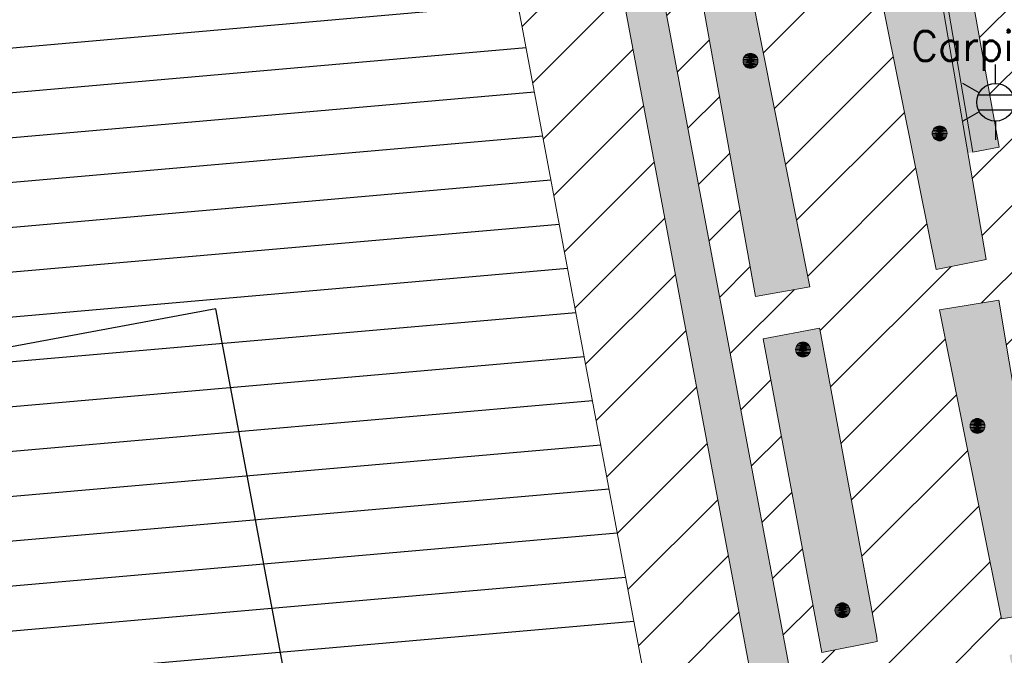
# Model space of a CAD drawing. Header units: metres. Extents: x 102852 to 106916, y 385458 to 392749.
# Tile 35 of 68: x 104610 to 104643, y 386196 to 386217. Entities that reach past the tile are written whole.
import ezdxf
from ezdxf.enums import TextEntityAlignment as Align

# ---------------------------------------------------------------- set-up
doc = ezdxf.new("R2010")
doc.units = ezdxf.units.M
for name, color, linetype, lineweight in [('0-GRAS OM SPORTVELDEN', 2, 'Continuous', 30), ('0-GRAS SPORTVELDEN', 3, 'Continuous', 30), ('0-HAAG', 82, 'Continuous', 30), ('0-VERHARDING', 5, 'Continuous', 30), ('B-WE-GR-STRUIK-G', 90, 'Continuous', 13), ('B-WE-IE-OV-LICHTMAST-S', 40, 'Continuous', 30), ('B-WE-VH-KANTVERHARDING-G', 60, 'Continuous', 13), ('B-WE-VW-MARKERING_LANGS_STREEP_DOORGETROKKEN-G', 7, 'Continuous', 13), ('Bomen', 84, 'Continuous', 0), ('Boomsoort', 10, 'Continuous', 0)]:
    doc.layers.add(name, color=color, linetype=linetype, lineweight=lineweight)
doc.styles.add('NLCS-ISO', font='NLCS-ISO.ttf')
doc.styles.add('Style-txt', font='txt.shx')

# ---------------------------------------------------------------- blocks, each defined once
blk = doc.blocks.new('B-SIE-WEG_LICHTMAST-SO_2')
at = {"ltscale": 0.1}
for p, q in [((0, 1.266), (0, 2.531)), ((-1.096, 0.633), (-2.192, 1.266)), ((1.096, 0.633), (2.192, 1.266)), ((-1.096, -0.633), (-2.192, -1.266)), ((1.096, -0.633), (2.192, -1.266)), ((0, -1.266), (0, -2.531))]:
    blk.add_line(p, q, dxfattribs=at)
at = {"flags": 128}
for points in [[(-1.163, 0.5), (1.163, 0.5)], [(-1.163, -0.5), (1.163, -0.5)]]:
    blk.add_lwpolyline(points, dxfattribs=at)
at = {"ltscale": 0.1}
blk.add_circle((0, 0), 1.266, dxfattribs=at)
at = {"style": 'NLCS-ISO'}
blk.add_attdef('TYPE', text='', height=1.8, dxfattribs=at).set_placement((0, 2.531), align=Align.BOTTOM_CENTER)
blk = doc.blocks.new('MPOLYGON_531')
at = {"layer": 'Bomen', "flags": 128}
for points in [[(104641.097, 386213.25), (104641.059, 386213.219), (104641.413, 386213.219)], [(104641.14, 386213.273), (104641.097, 386213.25), (104641.375, 386213.25)], [(104641.097, 386213.25), (104641.375, 386213.25), (104641.413, 386213.219)], [(104641.187, 386213.287), (104641.14, 386213.273), (104641.332, 386213.273)], [(104641.14, 386213.273), (104641.332, 386213.273), (104641.375, 386213.25)], [(104641.236, 386213.292), (104641.187, 386213.287), (104641.285, 386213.287)], [(104641.187, 386213.287), (104641.285, 386213.287), (104641.332, 386213.273)], [(104640.991, 386213.091), (104640.986, 386213.042), (104641.486, 386213.042)], [(104640.986, 386213.042), (104640.991, 386212.993), (104641.481, 386212.993)], [(104640.986, 386213.042), (104641.486, 386213.042), (104641.481, 386212.993)], [(104641.005, 386213.137), (104640.991, 386213.091), (104641.481, 386213.091)], [(104640.991, 386213.091), (104641.481, 386213.091), (104641.486, 386213.042)], [(104640.991, 386212.993), (104641.005, 386212.946), (104641.467, 386212.946)], [(104640.991, 386212.993), (104641.481, 386212.993), (104641.467, 386212.946)], [(104641.028, 386213.181), (104641.005, 386213.137), (104641.467, 386213.137)], [(104641.005, 386213.137), (104641.467, 386213.137), (104641.481, 386213.091)], [(104641.005, 386212.946), (104641.028, 386212.903), (104641.444, 386212.903)], [(104641.005, 386212.946), (104641.467, 386212.946), (104641.444, 386212.903)], [(104641.059, 386213.219), (104641.028, 386213.181), (104641.444, 386213.181)], [(104641.028, 386213.181), (104641.444, 386213.181), (104641.467, 386213.137)], [(104641.059, 386213.219), (104641.413, 386213.219), (104641.444, 386213.181)], [(104641.028, 386212.903), (104641.059, 386212.865), (104641.413, 386212.865)], [(104641.028, 386212.903), (104641.444, 386212.903), (104641.413, 386212.865)], [(104641.059, 386212.865), (104641.097, 386212.834), (104641.375, 386212.834)], [(104641.059, 386212.865), (104641.413, 386212.865), (104641.375, 386212.834)], [(104641.097, 386212.834), (104641.14, 386212.811), (104641.332, 386212.811)], [(104641.097, 386212.834), (104641.375, 386212.834), (104641.332, 386212.811)], [(104641.14, 386212.811), (104641.187, 386212.797), (104641.285, 386212.797)], [(104641.14, 386212.811), (104641.332, 386212.811), (104641.285, 386212.797)], [(104641.187, 386212.797), (104641.285, 386212.797), (104641.236, 386212.792)]]:
    blk.add_lwpolyline(points, close=True, dxfattribs=at)
at = {"layer": 'Bomen', "color": 74, "true_color": 0x55aa00, "flags": 128}
for points in [[(104641.059, 386213.219), (104641.097, 386213.25)], [(104641.097, 386213.25), (104641.14, 386213.273)], [(104641.14, 386213.273), (104641.187, 386213.287)], [(104641.187, 386213.287), (104641.236, 386213.292)], [(104641.236, 386213.292), (104641.285, 386213.287)], [(104641.285, 386213.287), (104641.332, 386213.273)], [(104641.332, 386213.273), (104641.375, 386213.25)], [(104641.375, 386213.25), (104641.413, 386213.219)], [(104640.986, 386213.042), (104640.991, 386213.091)], [(104640.991, 386212.993), (104640.986, 386213.042)], [(104640.991, 386213.091), (104641.005, 386213.137)], [(104641.005, 386212.946), (104640.991, 386212.993)], [(104641.005, 386213.137), (104641.028, 386213.181)], [(104641.028, 386212.903), (104641.005, 386212.946)], [(104641.028, 386213.181), (104641.059, 386213.219)], [(104641.413, 386213.219), (104641.444, 386213.181)], [(104641.444, 386213.181), (104641.467, 386213.137)], [(104641.467, 386212.946), (104641.444, 386212.903)], [(104641.467, 386213.137), (104641.481, 386213.091)], [(104641.481, 386212.993), (104641.467, 386212.946)], [(104641.481, 386213.091), (104641.486, 386213.042)], [(104641.486, 386213.042), (104641.481, 386212.993)], [(104641.059, 386212.865), (104641.028, 386212.903)], [(104641.097, 386212.834), (104641.059, 386212.865)], [(104641.14, 386212.811), (104641.097, 386212.834)], [(104641.187, 386212.797), (104641.14, 386212.811)], [(104641.236, 386212.792), (104641.187, 386212.797)], [(104641.285, 386212.797), (104641.236, 386212.792)], [(104641.332, 386212.811), (104641.285, 386212.797)], [(104641.375, 386212.834), (104641.332, 386212.811)], [(104641.413, 386212.865), (104641.375, 386212.834)], [(104641.444, 386212.903), (104641.413, 386212.865)]]:
    blk.add_lwpolyline(points, dxfattribs=at)
at = {"layer": 'Bomen'}
for points in [[(104641.097, 386213.25), (104641.059, 386213.219), (104641.413, 386213.219)], [(104641.14, 386213.273), (104641.097, 386213.25), (104641.375, 386213.25)], [(104641.097, 386213.25), (104641.375, 386213.25), (104641.413, 386213.219)], [(104641.187, 386213.287), (104641.14, 386213.273), (104641.332, 386213.273)], [(104641.14, 386213.273), (104641.332, 386213.273), (104641.375, 386213.25)], [(104641.236, 386213.292), (104641.187, 386213.287), (104641.285, 386213.287)], [(104641.187, 386213.287), (104641.285, 386213.287), (104641.332, 386213.273)], [(104640.991, 386213.091), (104640.986, 386213.042), (104641.486, 386213.042)], [(104641.005, 386213.137), (104640.991, 386213.091), (104641.481, 386213.091)], [(104640.991, 386213.091), (104641.481, 386213.091), (104641.486, 386213.042)], [(104641.028, 386213.181), (104641.005, 386213.137), (104641.467, 386213.137)], [(104641.005, 386213.137), (104641.467, 386213.137), (104641.481, 386213.091)], [(104641.059, 386213.219), (104641.028, 386213.181), (104641.444, 386213.181)], [(104641.028, 386213.181), (104641.444, 386213.181), (104641.467, 386213.137)], [(104641.059, 386213.219), (104641.413, 386213.219), (104641.444, 386213.181)]]:
    blk.add_solid(points, dxfattribs=at)
at = {"layer": 'Bomen', "extrusion": (0, 0, -1)}
for points in [[(-104640.986, 386213.042), (-104640.991, 386212.993), (-104641.481, 386212.993)], [(-104640.986, 386213.042), (-104641.486, 386213.042), (-104641.481, 386212.993)], [(-104640.991, 386212.993), (-104641.005, 386212.946), (-104641.467, 386212.946)], [(-104640.991, 386212.993), (-104641.481, 386212.993), (-104641.467, 386212.946)], [(-104641.005, 386212.946), (-104641.028, 386212.903), (-104641.444, 386212.903)], [(-104641.005, 386212.946), (-104641.467, 386212.946), (-104641.444, 386212.903)], [(-104641.028, 386212.903), (-104641.059, 386212.865), (-104641.413, 386212.865)], [(-104641.028, 386212.903), (-104641.444, 386212.903), (-104641.413, 386212.865)], [(-104641.059, 386212.865), (-104641.097, 386212.834), (-104641.375, 386212.834)], [(-104641.059, 386212.865), (-104641.413, 386212.865), (-104641.375, 386212.834)], [(-104641.097, 386212.834), (-104641.14, 386212.811), (-104641.332, 386212.811)], [(-104641.097, 386212.834), (-104641.375, 386212.834), (-104641.332, 386212.811)], [(-104641.14, 386212.811), (-104641.187, 386212.797), (-104641.285, 386212.797)], [(-104641.14, 386212.811), (-104641.332, 386212.811), (-104641.285, 386212.797)], [(-104641.187, 386212.797), (-104641.285, 386212.797), (-104641.236, 386212.792)]]:
    blk.add_solid(points, dxfattribs=at)
blk = doc.blocks.new('MPOLYGON_613')
at = {"layer": 'Bomen', "flags": 128}
for points in [[(104642.3, 386203.358), (104642.277, 386203.314), (104642.739, 386203.314)], [(104642.331, 386203.395), (104642.3, 386203.358), (104642.716, 386203.358)], [(104642.3, 386203.358), (104642.716, 386203.358), (104642.739, 386203.314)], [(104642.369, 386203.427), (104642.331, 386203.395), (104642.685, 386203.395)], [(104642.331, 386203.395), (104642.685, 386203.395), (104642.716, 386203.358)], [(104642.412, 386203.45), (104642.369, 386203.427), (104642.647, 386203.427)], [(104642.369, 386203.427), (104642.647, 386203.427), (104642.685, 386203.395)], [(104642.459, 386203.464), (104642.412, 386203.45), (104642.603, 386203.45)], [(104642.412, 386203.45), (104642.603, 386203.45), (104642.647, 386203.427)], [(104642.508, 386203.469), (104642.459, 386203.464), (104642.557, 386203.464)], [(104642.459, 386203.464), (104642.557, 386203.464), (104642.603, 386203.45)], [(104642.263, 386203.267), (104642.258, 386203.219), (104642.758, 386203.219)], [(104642.258, 386203.219), (104642.263, 386203.17), (104642.753, 386203.17)], [(104642.258, 386203.219), (104642.758, 386203.219), (104642.753, 386203.17)], [(104642.277, 386203.314), (104642.263, 386203.267), (104642.753, 386203.267)], [(104642.263, 386203.267), (104642.753, 386203.267), (104642.758, 386203.219)], [(104642.263, 386203.17), (104642.277, 386203.123), (104642.739, 386203.123)], [(104642.263, 386203.17), (104642.753, 386203.17), (104642.739, 386203.123)], [(104642.277, 386203.314), (104642.739, 386203.314), (104642.753, 386203.267)], [(104642.277, 386203.123), (104642.3, 386203.08), (104642.716, 386203.08)], [(104642.277, 386203.123), (104642.739, 386203.123), (104642.716, 386203.08)], [(104642.3, 386203.08), (104642.331, 386203.042), (104642.685, 386203.042)], [(104642.3, 386203.08), (104642.716, 386203.08), (104642.685, 386203.042)], [(104642.331, 386203.042), (104642.369, 386203.011), (104642.647, 386203.011)], [(104642.331, 386203.042), (104642.685, 386203.042), (104642.647, 386203.011)], [(104642.369, 386203.011), (104642.412, 386202.988), (104642.603, 386202.988)], [(104642.369, 386203.011), (104642.647, 386203.011), (104642.603, 386202.988)], [(104642.412, 386202.988), (104642.459, 386202.973), (104642.557, 386202.973)], [(104642.412, 386202.988), (104642.603, 386202.988), (104642.557, 386202.973)], [(104642.459, 386202.973), (104642.557, 386202.973), (104642.508, 386202.969)]]:
    blk.add_lwpolyline(points, close=True, dxfattribs=at)
at = {"layer": 'Bomen', "color": 74, "true_color": 0x55aa00, "flags": 128}
for points in [[(104642.277, 386203.314), (104642.3, 386203.358)], [(104642.3, 386203.358), (104642.331, 386203.395)], [(104642.331, 386203.395), (104642.369, 386203.427)], [(104642.369, 386203.427), (104642.412, 386203.45)], [(104642.412, 386203.45), (104642.459, 386203.464)], [(104642.459, 386203.464), (104642.508, 386203.469)], [(104642.508, 386203.469), (104642.557, 386203.464)], [(104642.557, 386203.464), (104642.603, 386203.45)], [(104642.603, 386203.45), (104642.647, 386203.427)], [(104642.647, 386203.427), (104642.685, 386203.395)], [(104642.685, 386203.395), (104642.716, 386203.358)], [(104642.716, 386203.358), (104642.739, 386203.314)], [(104642.258, 386203.219), (104642.263, 386203.267)], [(104642.263, 386203.17), (104642.258, 386203.219)], [(104642.263, 386203.267), (104642.277, 386203.314)], [(104642.277, 386203.123), (104642.263, 386203.17)], [(104642.3, 386203.08), (104642.277, 386203.123)], [(104642.331, 386203.042), (104642.3, 386203.08)], [(104642.369, 386203.011), (104642.331, 386203.042)], [(104642.412, 386202.988), (104642.369, 386203.011)], [(104642.647, 386203.011), (104642.603, 386202.988)], [(104642.685, 386203.042), (104642.647, 386203.011)], [(104642.716, 386203.08), (104642.685, 386203.042)], [(104642.739, 386203.123), (104642.716, 386203.08)], [(104642.739, 386203.314), (104642.753, 386203.267)], [(104642.753, 386203.17), (104642.739, 386203.123)], [(104642.753, 386203.267), (104642.758, 386203.219)], [(104642.758, 386203.219), (104642.753, 386203.17)], [(104642.459, 386202.973), (104642.412, 386202.988)], [(104642.508, 386202.969), (104642.459, 386202.973)], [(104642.557, 386202.973), (104642.508, 386202.969)], [(104642.603, 386202.988), (104642.557, 386202.973)]]:
    blk.add_lwpolyline(points, dxfattribs=at)
at = {"layer": 'Bomen'}
for points in [[(104642.3, 386203.358), (104642.277, 386203.314), (104642.739, 386203.314)], [(104642.331, 386203.395), (104642.3, 386203.358), (104642.716, 386203.358)], [(104642.3, 386203.358), (104642.716, 386203.358), (104642.739, 386203.314)], [(104642.369, 386203.427), (104642.331, 386203.395), (104642.685, 386203.395)], [(104642.331, 386203.395), (104642.685, 386203.395), (104642.716, 386203.358)], [(104642.412, 386203.45), (104642.369, 386203.427), (104642.647, 386203.427)], [(104642.369, 386203.427), (104642.647, 386203.427), (104642.685, 386203.395)], [(104642.459, 386203.464), (104642.412, 386203.45), (104642.603, 386203.45)], [(104642.412, 386203.45), (104642.603, 386203.45), (104642.647, 386203.427)], [(104642.508, 386203.469), (104642.459, 386203.464), (104642.557, 386203.464)], [(104642.459, 386203.464), (104642.557, 386203.464), (104642.603, 386203.45)], [(104642.263, 386203.267), (104642.258, 386203.219), (104642.758, 386203.219)], [(104642.277, 386203.314), (104642.263, 386203.267), (104642.753, 386203.267)], [(104642.263, 386203.267), (104642.753, 386203.267), (104642.758, 386203.219)], [(104642.277, 386203.314), (104642.739, 386203.314), (104642.753, 386203.267)]]:
    blk.add_solid(points, dxfattribs=at)
at = {"layer": 'Bomen', "extrusion": (0, 0, -1)}
for points in [[(-104642.258, 386203.219), (-104642.263, 386203.17), (-104642.753, 386203.17)], [(-104642.258, 386203.219), (-104642.758, 386203.219), (-104642.753, 386203.17)], [(-104642.263, 386203.17), (-104642.277, 386203.123), (-104642.739, 386203.123)], [(-104642.263, 386203.17), (-104642.753, 386203.17), (-104642.739, 386203.123)], [(-104642.277, 386203.123), (-104642.3, 386203.08), (-104642.716, 386203.08)], [(-104642.277, 386203.123), (-104642.739, 386203.123), (-104642.716, 386203.08)], [(-104642.3, 386203.08), (-104642.331, 386203.042), (-104642.685, 386203.042)], [(-104642.3, 386203.08), (-104642.716, 386203.08), (-104642.685, 386203.042)], [(-104642.331, 386203.042), (-104642.369, 386203.011), (-104642.647, 386203.011)], [(-104642.331, 386203.042), (-104642.685, 386203.042), (-104642.647, 386203.011)], [(-104642.369, 386203.011), (-104642.412, 386202.988), (-104642.603, 386202.988)], [(-104642.369, 386203.011), (-104642.647, 386203.011), (-104642.603, 386202.988)], [(-104642.412, 386202.988), (-104642.459, 386202.973), (-104642.557, 386202.973)], [(-104642.412, 386202.988), (-104642.603, 386202.988), (-104642.557, 386202.973)], [(-104642.459, 386202.973), (-104642.557, 386202.973), (-104642.508, 386202.969)]]:
    blk.add_solid(points, dxfattribs=at)
blk = doc.blocks.new('MPOLYGON_621')
at = {"layer": 'Bomen', "flags": 128}
for points in [[(104637.729, 386197.079), (104637.725, 386197.03), (104638.225, 386197.03)], [(104637.744, 386197.126), (104637.729, 386197.079), (104638.22, 386197.079)], [(104637.729, 386197.079), (104638.22, 386197.079), (104638.225, 386197.03)], [(104637.767, 386197.169), (104637.744, 386197.126), (104638.206, 386197.126)], [(104637.744, 386197.126), (104638.206, 386197.126), (104638.22, 386197.079)], [(104637.798, 386197.207), (104637.767, 386197.169), (104638.182, 386197.169)], [(104637.767, 386197.169), (104638.182, 386197.169), (104638.206, 386197.126)], [(104637.836, 386197.238), (104637.798, 386197.207), (104638.151, 386197.207)], [(104637.798, 386197.207), (104638.151, 386197.207), (104638.182, 386197.169)], [(104637.879, 386197.261), (104637.836, 386197.238), (104638.114, 386197.238)], [(104637.836, 386197.238), (104638.114, 386197.238), (104638.151, 386197.207)], [(104637.926, 386197.276), (104637.879, 386197.261), (104638.07, 386197.261)], [(104637.879, 386197.261), (104638.07, 386197.261), (104638.114, 386197.238)], [(104637.975, 386197.28), (104637.926, 386197.276), (104638.023, 386197.276)], [(104637.926, 386197.276), (104638.023, 386197.276), (104638.07, 386197.261)], [(104637.725, 386197.03), (104637.729, 386196.982), (104638.22, 386196.982)], [(104637.725, 386197.03), (104638.225, 386197.03), (104638.22, 386196.982)], [(104637.729, 386196.982), (104637.744, 386196.935), (104638.206, 386196.935)], [(104637.729, 386196.982), (104638.22, 386196.982), (104638.206, 386196.935)], [(104637.744, 386196.935), (104637.767, 386196.892), (104638.182, 386196.892)], [(104637.744, 386196.935), (104638.206, 386196.935), (104638.182, 386196.892)], [(104637.767, 386196.892), (104637.798, 386196.854), (104638.151, 386196.854)], [(104637.767, 386196.892), (104638.182, 386196.892), (104638.151, 386196.854)], [(104637.798, 386196.854), (104637.836, 386196.823), (104638.114, 386196.823)], [(104637.798, 386196.854), (104638.151, 386196.854), (104638.114, 386196.823)], [(104637.836, 386196.823), (104637.879, 386196.8), (104638.07, 386196.8)], [(104637.836, 386196.823), (104638.114, 386196.823), (104638.07, 386196.8)], [(104637.879, 386196.8), (104637.926, 386196.785), (104638.023, 386196.785)], [(104637.879, 386196.8), (104638.07, 386196.8), (104638.023, 386196.785)], [(104637.926, 386196.785), (104638.023, 386196.785), (104637.975, 386196.78)]]:
    blk.add_lwpolyline(points, close=True, dxfattribs=at)
at = {"layer": 'Bomen', "color": 74, "true_color": 0x55aa00, "flags": 128}
for points in [[(104637.725, 386197.03), (104637.729, 386197.079)], [(104637.729, 386197.079), (104637.744, 386197.126)], [(104637.744, 386197.126), (104637.767, 386197.169)], [(104637.767, 386197.169), (104637.798, 386197.207)], [(104637.798, 386197.207), (104637.836, 386197.238)], [(104637.836, 386197.238), (104637.879, 386197.261)], [(104637.879, 386197.261), (104637.926, 386197.276)], [(104637.926, 386197.276), (104637.975, 386197.28)], [(104637.975, 386197.28), (104638.023, 386197.276)], [(104638.023, 386197.276), (104638.07, 386197.261)], [(104638.07, 386197.261), (104638.114, 386197.238)], [(104638.114, 386197.238), (104638.151, 386197.207)], [(104638.151, 386197.207), (104638.182, 386197.169)], [(104638.182, 386197.169), (104638.206, 386197.126)], [(104638.206, 386197.126), (104638.22, 386197.079)], [(104638.22, 386197.079), (104638.225, 386197.03)], [(104637.729, 386196.982), (104637.725, 386197.03)], [(104637.744, 386196.935), (104637.729, 386196.982)], [(104637.767, 386196.892), (104637.744, 386196.935)], [(104637.798, 386196.854), (104637.767, 386196.892)], [(104637.836, 386196.823), (104637.798, 386196.854)], [(104637.879, 386196.8), (104637.836, 386196.823)], [(104637.926, 386196.785), (104637.879, 386196.8)], [(104637.975, 386196.78), (104637.926, 386196.785)], [(104638.023, 386196.785), (104637.975, 386196.78)], [(104638.07, 386196.8), (104638.023, 386196.785)], [(104638.114, 386196.823), (104638.07, 386196.8)], [(104638.151, 386196.854), (104638.114, 386196.823)], [(104638.182, 386196.892), (104638.151, 386196.854)], [(104638.206, 386196.935), (104638.182, 386196.892)], [(104638.22, 386196.982), (104638.206, 386196.935)], [(104638.225, 386197.03), (104638.22, 386196.982)]]:
    blk.add_lwpolyline(points, dxfattribs=at)
at = {"layer": 'Bomen'}
for points in [[(104637.729, 386197.079), (104637.725, 386197.03), (104638.225, 386197.03)], [(104637.744, 386197.126), (104637.729, 386197.079), (104638.22, 386197.079)], [(104637.729, 386197.079), (104638.22, 386197.079), (104638.225, 386197.03)], [(104637.767, 386197.169), (104637.744, 386197.126), (104638.206, 386197.126)], [(104637.744, 386197.126), (104638.206, 386197.126), (104638.22, 386197.079)], [(104637.798, 386197.207), (104637.767, 386197.169), (104638.182, 386197.169)], [(104637.767, 386197.169), (104638.182, 386197.169), (104638.206, 386197.126)], [(104637.836, 386197.238), (104637.798, 386197.207), (104638.151, 386197.207)], [(104637.798, 386197.207), (104638.151, 386197.207), (104638.182, 386197.169)], [(104637.879, 386197.261), (104637.836, 386197.238), (104638.114, 386197.238)], [(104637.836, 386197.238), (104638.114, 386197.238), (104638.151, 386197.207)], [(104637.926, 386197.276), (104637.879, 386197.261), (104638.07, 386197.261)], [(104637.879, 386197.261), (104638.07, 386197.261), (104638.114, 386197.238)], [(104637.975, 386197.28), (104637.926, 386197.276), (104638.023, 386197.276)], [(104637.926, 386197.276), (104638.023, 386197.276), (104638.07, 386197.261)]]:
    blk.add_solid(points, dxfattribs=at)
at = {"layer": 'Bomen', "extrusion": (0, 0, -1)}
for points in [[(-104637.725, 386197.03), (-104637.729, 386196.982), (-104638.22, 386196.982)], [(-104637.725, 386197.03), (-104638.225, 386197.03), (-104638.22, 386196.982)], [(-104637.729, 386196.982), (-104637.744, 386196.935), (-104638.206, 386196.935)], [(-104637.729, 386196.982), (-104638.22, 386196.982), (-104638.206, 386196.935)], [(-104637.744, 386196.935), (-104637.767, 386196.892), (-104638.182, 386196.892)], [(-104637.744, 386196.935), (-104638.206, 386196.935), (-104638.182, 386196.892)], [(-104637.767, 386196.892), (-104637.798, 386196.854), (-104638.151, 386196.854)], [(-104637.767, 386196.892), (-104638.182, 386196.892), (-104638.151, 386196.854)], [(-104637.798, 386196.854), (-104637.836, 386196.823), (-104638.114, 386196.823)], [(-104637.798, 386196.854), (-104638.151, 386196.854), (-104638.114, 386196.823)], [(-104637.836, 386196.823), (-104637.879, 386196.8), (-104638.07, 386196.8)], [(-104637.836, 386196.823), (-104638.114, 386196.823), (-104638.07, 386196.8)], [(-104637.879, 386196.8), (-104637.926, 386196.785), (-104638.023, 386196.785)], [(-104637.879, 386196.8), (-104638.07, 386196.8), (-104638.023, 386196.785)], [(-104637.926, 386196.785), (-104638.023, 386196.785), (-104637.975, 386196.78)]]:
    blk.add_solid(points, dxfattribs=at)
blk = doc.blocks.new('MPOLYGON_622')
at = {"layer": 'Bomen', "flags": 128}
for points in [[(104634.66, 386215.575), (104634.646, 386215.528), (104635.136, 386215.528)], [(104634.683, 386215.618), (104634.66, 386215.575), (104635.122, 386215.575)], [(104634.66, 386215.575), (104635.122, 386215.575), (104635.136, 386215.528)], [(104634.714, 386215.656), (104634.683, 386215.618), (104635.099, 386215.618)], [(104634.683, 386215.618), (104635.099, 386215.618), (104635.122, 386215.575)], [(104634.752, 386215.687), (104634.714, 386215.656), (104635.068, 386215.656)], [(104634.714, 386215.656), (104635.068, 386215.656), (104635.099, 386215.618)], [(104634.795, 386215.71), (104634.752, 386215.687), (104635.03, 386215.687)], [(104634.752, 386215.687), (104635.03, 386215.687), (104635.068, 386215.656)], [(104634.842, 386215.724), (104634.795, 386215.71), (104634.987, 386215.71)], [(104634.795, 386215.71), (104634.987, 386215.71), (104635.03, 386215.687)], [(104634.891, 386215.729), (104634.842, 386215.724), (104634.94, 386215.724)], [(104634.842, 386215.724), (104634.94, 386215.724), (104634.987, 386215.71)], [(104634.646, 386215.528), (104634.641, 386215.479), (104635.141, 386215.479)], [(104634.641, 386215.479), (104634.646, 386215.43), (104635.136, 386215.43)], [(104634.641, 386215.479), (104635.141, 386215.479), (104635.136, 386215.43)], [(104634.646, 386215.528), (104635.136, 386215.528), (104635.141, 386215.479)], [(104634.646, 386215.43), (104634.66, 386215.383), (104635.122, 386215.383)], [(104634.646, 386215.43), (104635.136, 386215.43), (104635.122, 386215.383)], [(104634.66, 386215.383), (104634.683, 386215.34), (104635.099, 386215.34)], [(104634.66, 386215.383), (104635.122, 386215.383), (104635.099, 386215.34)], [(104634.683, 386215.34), (104634.714, 386215.302), (104635.068, 386215.302)], [(104634.683, 386215.34), (104635.099, 386215.34), (104635.068, 386215.302)], [(104634.714, 386215.302), (104634.752, 386215.271), (104635.03, 386215.271)], [(104634.714, 386215.302), (104635.068, 386215.302), (104635.03, 386215.271)], [(104634.752, 386215.271), (104634.795, 386215.248), (104634.987, 386215.248)], [(104634.752, 386215.271), (104635.03, 386215.271), (104634.987, 386215.248)], [(104634.795, 386215.248), (104634.842, 386215.234), (104634.94, 386215.234)], [(104634.795, 386215.248), (104634.987, 386215.248), (104634.94, 386215.234)], [(104634.842, 386215.234), (104634.94, 386215.234), (104634.891, 386215.229)]]:
    blk.add_lwpolyline(points, close=True, dxfattribs=at)
at = {"layer": 'Bomen', "color": 74, "true_color": 0x55aa00, "flags": 128}
for points in [[(104634.646, 386215.528), (104634.66, 386215.575)], [(104634.66, 386215.575), (104634.683, 386215.618)], [(104634.683, 386215.618), (104634.714, 386215.656)], [(104634.714, 386215.656), (104634.752, 386215.687)], [(104634.752, 386215.687), (104634.795, 386215.71)], [(104634.795, 386215.71), (104634.842, 386215.724)], [(104634.842, 386215.724), (104634.891, 386215.729)], [(104634.891, 386215.729), (104634.94, 386215.724)], [(104634.94, 386215.724), (104634.987, 386215.71)], [(104634.987, 386215.71), (104635.03, 386215.687)], [(104635.03, 386215.687), (104635.068, 386215.656)], [(104635.068, 386215.656), (104635.099, 386215.618)], [(104635.099, 386215.618), (104635.122, 386215.575)], [(104635.122, 386215.575), (104635.136, 386215.528)], [(104634.641, 386215.479), (104634.646, 386215.528)], [(104634.646, 386215.43), (104634.641, 386215.479)], [(104634.66, 386215.383), (104634.646, 386215.43)], [(104634.683, 386215.34), (104634.66, 386215.383)], [(104634.714, 386215.302), (104634.683, 386215.34)], [(104634.752, 386215.271), (104634.714, 386215.302)], [(104634.795, 386215.248), (104634.752, 386215.271)], [(104634.842, 386215.234), (104634.795, 386215.248)], [(104634.891, 386215.229), (104634.842, 386215.234)], [(104634.94, 386215.234), (104634.891, 386215.229)], [(104634.987, 386215.248), (104634.94, 386215.234)], [(104635.03, 386215.271), (104634.987, 386215.248)], [(104635.068, 386215.302), (104635.03, 386215.271)], [(104635.099, 386215.34), (104635.068, 386215.302)], [(104635.122, 386215.383), (104635.099, 386215.34)], [(104635.136, 386215.43), (104635.122, 386215.383)], [(104635.136, 386215.528), (104635.141, 386215.479)], [(104635.141, 386215.479), (104635.136, 386215.43)]]:
    blk.add_lwpolyline(points, dxfattribs=at)
at = {"layer": 'Bomen'}
for points in [[(104634.66, 386215.575), (104634.646, 386215.528), (104635.136, 386215.528)], [(104634.683, 386215.618), (104634.66, 386215.575), (104635.122, 386215.575)], [(104634.66, 386215.575), (104635.122, 386215.575), (104635.136, 386215.528)], [(104634.714, 386215.656), (104634.683, 386215.618), (104635.099, 386215.618)], [(104634.683, 386215.618), (104635.099, 386215.618), (104635.122, 386215.575)], [(104634.752, 386215.687), (104634.714, 386215.656), (104635.068, 386215.656)], [(104634.714, 386215.656), (104635.068, 386215.656), (104635.099, 386215.618)], [(104634.795, 386215.71), (104634.752, 386215.687), (104635.03, 386215.687)], [(104634.752, 386215.687), (104635.03, 386215.687), (104635.068, 386215.656)], [(104634.842, 386215.724), (104634.795, 386215.71), (104634.987, 386215.71)], [(104634.795, 386215.71), (104634.987, 386215.71), (104635.03, 386215.687)], [(104634.891, 386215.729), (104634.842, 386215.724), (104634.94, 386215.724)], [(104634.842, 386215.724), (104634.94, 386215.724), (104634.987, 386215.71)], [(104634.646, 386215.528), (104634.641, 386215.479), (104635.141, 386215.479)], [(104634.646, 386215.528), (104635.136, 386215.528), (104635.141, 386215.479)]]:
    blk.add_solid(points, dxfattribs=at)
at = {"layer": 'Bomen', "extrusion": (0, 0, -1)}
for points in [[(-104634.641, 386215.479), (-104634.646, 386215.43), (-104635.136, 386215.43)], [(-104634.641, 386215.479), (-104635.141, 386215.479), (-104635.136, 386215.43)], [(-104634.646, 386215.43), (-104634.66, 386215.383), (-104635.122, 386215.383)], [(-104634.646, 386215.43), (-104635.136, 386215.43), (-104635.122, 386215.383)], [(-104634.66, 386215.383), (-104634.683, 386215.34), (-104635.099, 386215.34)], [(-104634.66, 386215.383), (-104635.122, 386215.383), (-104635.099, 386215.34)], [(-104634.683, 386215.34), (-104634.714, 386215.302), (-104635.068, 386215.302)], [(-104634.683, 386215.34), (-104635.099, 386215.34), (-104635.068, 386215.302)], [(-104634.714, 386215.302), (-104634.752, 386215.271), (-104635.03, 386215.271)], [(-104634.714, 386215.302), (-104635.068, 386215.302), (-104635.03, 386215.271)], [(-104634.752, 386215.271), (-104634.795, 386215.248), (-104634.987, 386215.248)], [(-104634.752, 386215.271), (-104635.03, 386215.271), (-104634.987, 386215.248)], [(-104634.795, 386215.248), (-104634.842, 386215.234), (-104634.94, 386215.234)], [(-104634.795, 386215.248), (-104634.987, 386215.248), (-104634.94, 386215.234)], [(-104634.842, 386215.234), (-104634.94, 386215.234), (-104634.891, 386215.229)]]:
    blk.add_solid(points, dxfattribs=at)
blk = doc.blocks.new('MPOLYGON_626')
at = {"layer": 'Bomen', "flags": 128}
for points in [[(104636.514, 386205.993), (104636.476, 386205.962), (104636.83, 386205.962)], [(104636.557, 386206.016), (104636.514, 386205.993), (104636.792, 386205.993)], [(104636.514, 386205.993), (104636.792, 386205.993), (104636.83, 386205.962)], [(104636.604, 386206.031), (104636.557, 386206.016), (104636.749, 386206.016)], [(104636.557, 386206.016), (104636.749, 386206.016), (104636.792, 386205.993)], [(104636.653, 386206.035), (104636.604, 386206.031), (104636.702, 386206.031)], [(104636.604, 386206.031), (104636.702, 386206.031), (104636.749, 386206.016)], [(104636.408, 386205.834), (104636.403, 386205.785), (104636.903, 386205.785)], [(104636.403, 386205.785), (104636.408, 386205.737), (104636.898, 386205.737)], [(104636.403, 386205.785), (104636.903, 386205.785), (104636.898, 386205.737)], [(104636.422, 386205.881), (104636.408, 386205.834), (104636.898, 386205.834)], [(104636.408, 386205.834), (104636.898, 386205.834), (104636.903, 386205.785)], [(104636.408, 386205.737), (104636.422, 386205.69), (104636.884, 386205.69)], [(104636.408, 386205.737), (104636.898, 386205.737), (104636.884, 386205.69)], [(104636.445, 386205.924), (104636.422, 386205.881), (104636.884, 386205.881)], [(104636.422, 386205.881), (104636.884, 386205.881), (104636.898, 386205.834)], [(104636.422, 386205.69), (104636.445, 386205.647), (104636.861, 386205.647)], [(104636.422, 386205.69), (104636.884, 386205.69), (104636.861, 386205.647)], [(104636.476, 386205.962), (104636.445, 386205.924), (104636.861, 386205.924)], [(104636.445, 386205.924), (104636.861, 386205.924), (104636.884, 386205.881)], [(104636.445, 386205.647), (104636.476, 386205.609), (104636.83, 386205.609)], [(104636.445, 386205.647), (104636.861, 386205.647), (104636.83, 386205.609)], [(104636.476, 386205.962), (104636.83, 386205.962), (104636.861, 386205.924)], [(104636.476, 386205.609), (104636.514, 386205.578), (104636.792, 386205.578)], [(104636.476, 386205.609), (104636.83, 386205.609), (104636.792, 386205.578)], [(104636.514, 386205.578), (104636.557, 386205.554), (104636.749, 386205.554)], [(104636.514, 386205.578), (104636.792, 386205.578), (104636.749, 386205.554)], [(104636.557, 386205.554), (104636.604, 386205.54), (104636.702, 386205.54)], [(104636.557, 386205.554), (104636.749, 386205.554), (104636.702, 386205.54)], [(104636.604, 386205.54), (104636.702, 386205.54), (104636.653, 386205.535)]]:
    blk.add_lwpolyline(points, close=True, dxfattribs=at)
at = {"layer": 'Bomen', "color": 74, "true_color": 0x55aa00, "flags": 128}
for points in [[(104636.476, 386205.962), (104636.514, 386205.993)], [(104636.514, 386205.993), (104636.557, 386206.016)], [(104636.557, 386206.016), (104636.604, 386206.031)], [(104636.604, 386206.031), (104636.653, 386206.035)], [(104636.653, 386206.035), (104636.702, 386206.031)], [(104636.702, 386206.031), (104636.749, 386206.016)], [(104636.749, 386206.016), (104636.792, 386205.993)], [(104636.792, 386205.993), (104636.83, 386205.962)], [(104636.403, 386205.785), (104636.408, 386205.834)], [(104636.408, 386205.737), (104636.403, 386205.785)], [(104636.408, 386205.834), (104636.422, 386205.881)], [(104636.422, 386205.69), (104636.408, 386205.737)], [(104636.422, 386205.881), (104636.445, 386205.924)], [(104636.445, 386205.647), (104636.422, 386205.69)], [(104636.445, 386205.924), (104636.476, 386205.962)], [(104636.476, 386205.609), (104636.445, 386205.647)], [(104636.83, 386205.962), (104636.861, 386205.924)], [(104636.861, 386205.647), (104636.83, 386205.609)], [(104636.861, 386205.924), (104636.884, 386205.881)], [(104636.884, 386205.69), (104636.861, 386205.647)], [(104636.884, 386205.881), (104636.898, 386205.834)], [(104636.898, 386205.737), (104636.884, 386205.69)], [(104636.898, 386205.834), (104636.903, 386205.785)], [(104636.903, 386205.785), (104636.898, 386205.737)], [(104636.514, 386205.578), (104636.476, 386205.609)], [(104636.557, 386205.554), (104636.514, 386205.578)], [(104636.604, 386205.54), (104636.557, 386205.554)], [(104636.653, 386205.535), (104636.604, 386205.54)], [(104636.702, 386205.54), (104636.653, 386205.535)], [(104636.749, 386205.554), (104636.702, 386205.54)], [(104636.792, 386205.578), (104636.749, 386205.554)], [(104636.83, 386205.609), (104636.792, 386205.578)]]:
    blk.add_lwpolyline(points, dxfattribs=at)
at = {"layer": 'Bomen'}
for points in [[(104636.514, 386205.993), (104636.476, 386205.962), (104636.83, 386205.962)], [(104636.557, 386206.016), (104636.514, 386205.993), (104636.792, 386205.993)], [(104636.514, 386205.993), (104636.792, 386205.993), (104636.83, 386205.962)], [(104636.604, 386206.031), (104636.557, 386206.016), (104636.749, 386206.016)], [(104636.557, 386206.016), (104636.749, 386206.016), (104636.792, 386205.993)], [(104636.653, 386206.035), (104636.604, 386206.031), (104636.702, 386206.031)], [(104636.604, 386206.031), (104636.702, 386206.031), (104636.749, 386206.016)], [(104636.408, 386205.834), (104636.403, 386205.785), (104636.903, 386205.785)], [(104636.422, 386205.881), (104636.408, 386205.834), (104636.898, 386205.834)], [(104636.408, 386205.834), (104636.898, 386205.834), (104636.903, 386205.785)], [(104636.445, 386205.924), (104636.422, 386205.881), (104636.884, 386205.881)], [(104636.422, 386205.881), (104636.884, 386205.881), (104636.898, 386205.834)], [(104636.476, 386205.962), (104636.445, 386205.924), (104636.861, 386205.924)], [(104636.445, 386205.924), (104636.861, 386205.924), (104636.884, 386205.881)], [(104636.476, 386205.962), (104636.83, 386205.962), (104636.861, 386205.924)]]:
    blk.add_solid(points, dxfattribs=at)
at = {"layer": 'Bomen', "extrusion": (0, 0, -1)}
for points in [[(-104636.403, 386205.785), (-104636.408, 386205.737), (-104636.898, 386205.737)], [(-104636.403, 386205.785), (-104636.903, 386205.785), (-104636.898, 386205.737)], [(-104636.408, 386205.737), (-104636.422, 386205.69), (-104636.884, 386205.69)], [(-104636.408, 386205.737), (-104636.898, 386205.737), (-104636.884, 386205.69)], [(-104636.422, 386205.69), (-104636.445, 386205.647), (-104636.861, 386205.647)], [(-104636.422, 386205.69), (-104636.884, 386205.69), (-104636.861, 386205.647)], [(-104636.445, 386205.647), (-104636.476, 386205.609), (-104636.83, 386205.609)], [(-104636.445, 386205.647), (-104636.861, 386205.647), (-104636.83, 386205.609)], [(-104636.476, 386205.609), (-104636.514, 386205.578), (-104636.792, 386205.578)], [(-104636.476, 386205.609), (-104636.83, 386205.609), (-104636.792, 386205.578)], [(-104636.514, 386205.578), (-104636.557, 386205.554), (-104636.749, 386205.554)], [(-104636.514, 386205.578), (-104636.792, 386205.578), (-104636.749, 386205.554)], [(-104636.557, 386205.554), (-104636.604, 386205.54), (-104636.702, 386205.54)], [(-104636.557, 386205.554), (-104636.749, 386205.554), (-104636.702, 386205.54)], [(-104636.604, 386205.54), (-104636.702, 386205.54), (-104636.653, 386205.535)]]:
    blk.add_solid(points, dxfattribs=at)

msp = doc.modelspace()

# ---------------------------------------------------------------- hatches: boundary and pattern name
at = {"layer": '0-GRAS OM SPORTVELDEN', "ltscale": 0.2}
h = msp.add_hatch(dxfattribs=at)
h.set_pattern_fill('ANSI31', color=256, scale=0.1, style=0, pattern_type=2)
h.set_pattern_definition([(45, (0.0001, -2e-20), (-1.122532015, 1.122532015), [])])
h.paths.add_polyline_path([(104619.488, 386300.894), (104617.652, 386300.288), (104617.502, 386300.157), (104619.581, 386289.956), (104621.264, 386290.236), (104621.247, 386290.337)], flags=17)
h.paths.add_polyline_path([(104557.247, 386214.543), (104555.442, 386214.935), (104553.73, 386215.629), (104552.161, 386216.604), (104550.781, 386217.831), (104552.019, 386210.717), (104528.482, 386184.038), (104528.455, 386183.938), (104530.486, 386175.135), (104530.88, 386174.045), (104532.1, 386170.641), (104534.504, 386166.088), (104537.31, 386161.945), (104539.961, 386159.918), (104544.683, 386157.74), (104549.448, 386156.066), (104553.504, 386155.407), (104556.628, 386155.983), (104558.928, 386157.469), (104562.25, 386160.578), (104563.42, 386161.783), (104565.633, 386163.492), (104567.861, 386164.791), (104569.908, 386165.507), (104572.419, 386165.771), (104576.253, 386165.57), (104580.316, 386165.349), (104586.226, 386164.913), (104590.978, 386164.572), (104595.3, 386164.329), (104596.59, 386160.217), (104598.518, 386154.429), (104608.633, 386157.538), (104608.3, 386158.621), (104616.694, 386161.244), (104627.633, 386164.579), (104635.788, 386167.129), (104643.916, 386169.54), (104644.019, 386169.245), (104649.315, 386168.762), (104652.746, 386169.712), (104657.921, 386171.026), (104661.665, 386170.595), (104670.177, 386171.463), (104687.459, 386176.939), (104698.239, 386179.646), (104708.52, 386182.898), (104712.077, 386184.804), (104717.329, 386186.1), (104723.233, 386191.094), (104724.615, 386190.53), (104726.555, 386187.927), (104726.69, 386186.856), (104728.791, 386186.85), (104728.195, 386187.814), (104723.035, 386216.097), (104723.258, 386216.294), (104717.942, 386245.277), (104717.449, 386245.209), (104713.823, 386265.411), (104728.055, 386267.938), (104728.576, 386270.771), (104724.981, 386291.15), (104724.513, 386293.919), (104720.809, 386291.521), (104717.746, 386291.349), (104716.632, 386292.004), (104714.389, 386296.35), (104712.249, 386303.881), (104708.254, 386313.042), (104706.534, 386312.462), (104704.171, 386312.716), (104701.309, 386316.197), (104699.228, 386319.799), (104698.398, 386322.942), (104698.511, 386324.932), (104699.439, 386326.147), (104706.229, 386327.629), (104702.869, 386328.011), (104699.763, 386330.963), (104699.346, 386329.98), (104697.939, 386329.455), (104696.532, 386329.623), (104695.103, 386331.308), (104691.58, 386332.037), (104687.031, 386332.689), (104684.41, 386333.009), (104677.492, 386333.005), (104671.521, 386332.808), (104664.236, 386331.939), (104660.846, 386331.794), (104659.078, 386332.035), (104658.298, 386334.163), (104654.263, 386333.646), (104652.54, 386333.403), (104646.779, 386332.606), (104648.982, 386332.637), (104649.372, 386331.308), (104620.271, 386326.782), (104624.808, 386304.255), (104626.392, 386304.589), (104626.706, 386303.023), (104628.473, 386293.179), (104628.423, 386293.173), (104631.096, 386278.671), (104631.233, 386277.935), (104632.063, 386278.074), (104632.07, 386277.973), (104632.481, 386278.019), (104633.013, 386275.276), (104632.589, 386275.211), (104632.606, 386275.134), (104631.783, 386274.985), (104635.397, 386255.604), (104636.281, 386255.703), (104636.321, 386255.549), (104636.643, 386255.626), (104637.162, 386252.923), (104636.817, 386252.859), (104636.809, 386252.762), (104635.967, 386252.55), (104636.142, 386251.61), (104641.272, 386223.539), (104643.237, 386212.575), (104642.187, 386212.378), (104642.798, 386208.809), (104641.119, 386208.47), (104638.937, 386219.309), (104641.098, 386219.744), (104640.476, 386223.387), (104635.515, 386250.543), (104630.302, 386278.562), (104627.655, 386293.02), (104627.597, 386293.013), (104625.821, 386302.863), (104619.038, 386301.493), (104616.605, 386299.377), (104637.859, 386186.261), (104636.566, 386185.994), (104615.422, 386298.405), (104580.881, 386294.064), (104550.723, 386286.423), (104547.944, 386283.728), (104547.321, 386282.502), (104546.94, 386281.181), (104546.815, 386279.811), (104546.949, 386278.443), (104553.415, 386243.828), (104554.541, 386244.055), (104555.72, 386237.614), (104554.924, 386237.468), (104557.756, 386222.506), (104558.575, 386222.691), (104559.773, 386216.223), (104558.604, 386215.983), (104565.256, 386180.773), (104569.235, 386175.804), (104567.962, 386174.803), (104563.711, 386180.181)])
h.paths.add_polyline_path([(104569.66, 386181.657), (104578.662, 386183.328), (104580.572, 386183.7), (104577.579, 386199.749), (104590.208, 386202.154, -0.491164), (104604.192, 386204.778), (104616.946, 386207.149), (104619.968, 386191.083), (104621.783, 386191.39), (104630.879, 386193.124, -0.467531), (104631.471, 386194.047), (104622.378, 386242.456), (104599.783, 386238.156, -0.04693), (104599.939, 386236.488, -0.910346), (104582.209, 386234.82), (104582.177, 386234.814), (104559.582, 386230.488), (104568.666, 386182.226, -0.430584)], flags=17)
h.paths.add_polyline_path([(104577.78, 386268.386), (104591.732, 386271.027, -0.481268)])
h.paths.add_polyline_path([(104635.317, 386206.146), (104637.213, 386206.497), (104639.157, 386195.983), (104637.291, 386195.607)], flags=17)
h.paths.add_polyline_path([(104637.546, 386194.328), (104639.156, 386194.644), (104640.857, 386186.857), (104639.083, 386186.508)], flags=17)
h.paths.add_polyline_path([(104635.063, 386207.561), (104633.263, 386217.596), (104634.882, 386217.975), (104636.886, 386207.888)], flags=17)
h.paths.add_polyline_path([(104632.997, 386219.085), (104630.948, 386229.833), (104632.53, 386230.217), (104634.715, 386219.413)], flags=17)
h.paths.add_polyline_path([(104641.238, 386207.115), (104643.226, 386207.448), (104644.972, 386197.019), (104643.318, 386196.742)], flags=17)
h.paths.add_polyline_path([(104643.581, 386195.53), (104645.202, 386195.914), (104646.271, 386188.982), (104644.987, 386188.661)], flags=17)
h.paths.add_polyline_path([(104630.679, 386231.275), (104628.426, 386241.654), (104630.355, 386242.073), (104632.224, 386231.61)], flags=17)
h.paths.add_polyline_path([(104638.766, 386220.264), (104636.773, 386231.004), (104638.744, 386231.431), (104640.665, 386220.601)], flags=17)
h.paths.add_polyline_path([(104628.248, 386242.948), (104626.345, 386253.51), (104628.159, 386253.847), (104630.113, 386243.345)], flags=17)
h.paths.add_polyline_path([(104636.646, 386232.079), (104634.612, 386242.696), (104636.432, 386243.045), (104638.472, 386232.43)], flags=17)
h.paths.add_polyline_path([(104648.466, 386208.066), (104687.473, 386215.293), (104692.955, 386185.899), (104653.831, 386178.845)], flags=17)
h.paths.add_polyline_path([(104646.842, 386216.915), (104646.669, 386217.631), (104637.738, 386266.027), (104628.859, 386314.453), (104628.712, 386315.25), (104629.447, 386315.388), (104638.62, 386317.098), (104640.32, 386317.415), (104651.131, 386319.386), (104656.42, 386320.36), (104663.754, 386321.648), (104669.038, 386322.663), (104679.818, 386324.611), (104681.73, 386324.98), (104690.753, 386326.632), (104691.509, 386326.771), (104691.655, 386326.057), (104700.614, 386277.511), (104709.519, 386229.3), (104709.657, 386228.519), (104708.928, 386228.36), (104699.853, 386226.674), (104697.969, 386226.321), (104687.217, 386224.365), (104681.88, 386223.362), (104674.552, 386222.009), (104669.315, 386221.059), (104658.429, 386219.044), (104656.759, 386218.72), (104647.632, 386217.06)], flags=17)
h.paths.add_polyline_path([(104634.345, 386243.837), (104632.355, 386254.667), (104634.12, 386254.991), (104636.121, 386244.243), (104636.135, 386244.17)], flags=17)
h.paths.add_polyline_path([(104626.331, 386254.635), (104624.174, 386265.283), (104625.981, 386265.745), (104628.017, 386254.979)], flags=17)
h.paths.add_polyline_path([(104632.159, 386255.673), (104630.143, 386266.382), (104631.658, 386266.667), (104634.03, 386256.093)], flags=17)
h.paths.add_polyline_path([(104623.867, 386266.414), (104621.916, 386277.016), (104623.622, 386277.33), (104625.67, 386266.763)], flags=17)
h.paths.add_polyline_path([(104668.206, 386237.514, -0.485412), (104682.469, 386240.143)])
h.paths.add_polyline_path([(104629.954, 386267.607), (104628.137, 386277.879), (104629.494, 386278.14), (104631.472, 386267.876)], flags=17)
h.paths.add_polyline_path([(104621.645, 386278.086), (104619.722, 386288.871), (104621.453, 386289.087), (104623.424, 386278.491), (104623.437, 386278.419)], flags=17)
h.paths.add_polyline_path([(104660.293, 386271.815, -1), (104678.213, 386271.815, -0.914044), (104660.437, 386270.215), (104660.36, 386270.201), (104660.437, 386270.215, -0.044914)])
h.paths.add_polyline_path([(104627.842, 386279.112), (104625.592, 386289.991), (104627.419, 386290.418), (104629.231, 386279.353)], flags=17)
h.paths.add_polyline_path([(104625.394, 386291.012), (104623.236, 386302.165), (104625.238, 386302.527), (104627.252, 386291.396), (104627.26, 386291.35)], flags=17)
h.paths.add_polyline_path([(104655.991, 386303.602), (104670.244, 386306.217, -0.498792)])
h.paths.add_polyline_path([(104722.69, 386211.573), (104723.086, 386211.638), (104727.43, 386187.892), (104727.038, 386187.909)], flags=17)
h.paths.add_polyline_path([(104722.318, 386213.813), (104716.662, 386244.718), (104713.027, 386265.248), (104713.426, 386265.372), (104717.108, 386244.842), (104722.769, 386213.936)], flags=17)
h.paths.add_polyline_path([(104613.246, 386291.062, -0.540709), (104612.327, 386291.628), (104603.24, 386289.898), (104601.417, 386289.578), (104604.456, 386273.445), (104591.732, 386271.027, -0.481268), (104577.78, 386268.386), (104565.044, 386265.992), (104562.003, 386282.049), (104560.095, 386281.71), (104551.049, 386279.985, -0.419907), (104550.459, 386279.065), (104559.582, 386230.488), (104582.209, 386234.82, -0.046929), (104582.053, 386236.488, -0.910346), (104599.783, 386238.156), (104599.815, 386238.162), (104622.378, 386242.456)], flags=17)
h.paths.add_polyline_path([(104601.417, 386289.578), (104590.561, 386287.518), (104591.539, 386282.21), (104573.771, 386278.868), (104572.715, 386284.094), (104562.003, 386282.049), (104565.044, 386265.992), (104577.78, 386268.386), (104591.732, 386271.027), (104604.456, 386273.445)])
h.paths.add_polyline_path([(104590.561, 386287.518), (104585.344, 386286.549), (104578.052, 386285.182), (104572.715, 386284.094), (104573.771, 386278.868), (104591.539, 386282.21)])
h.paths.add_polyline_path([(104582.053, 386236.488, 0.046929), (104582.209, 386234.82, 0.910349), (104599.939, 386236.488, 0.04693), (104599.783, 386238.156, 0.910347)], flags=17)
h.paths.add_polyline_path([(104616.946, 386207.149), (104604.192, 386204.778), (104590.208, 386202.154), (104577.579, 386199.749), (104580.572, 386183.7), (104591.345, 386185.689), (104590.311, 386190.997), (104608.139, 386194.309), (104609.158, 386189.023), (104619.968, 386191.083)])
h.paths.add_polyline_path([(104608.139, 386194.309), (104590.311, 386190.997), (104591.345, 386185.689), (104596.617, 386186.678), (104603.91, 386187.998), (104609.158, 386189.023)])
h.paths.add_polyline_path([(104590.208, 386202.154), (104604.192, 386204.778, 0.491164)])
h.paths.add_polyline_path([(104678.213, 386271.815, 0.044914), (104678.069, 386273.415), (104660.437, 386270.215, 0.914032)])
h.paths.add_polyline_path([(104660.293, 386271.815, 0.044914), (104660.437, 386270.215), (104678.069, 386273.415, 0.914032)])
h.paths.add_polyline_path([(104670.244, 386306.217), (104655.991, 386303.602, 0.498792)])
h.paths.add_polyline_path([(104668.206, 386237.514), (104682.469, 386240.143, 0.485412)])
h.paths.add_polyline_path([(104573.864, 386333.332), (104584.207, 386326.323), (104587.037, 386324.081), (104575.446, 386312.728), (104546.85, 386284.901), (104546.076, 386283.641), (104545.53, 386282.267), (104545.228, 386280.819), (104545.178, 386280.819), (104545.178, 386279.341), (104545.383, 386277.877), (104550.751, 386248.556), (104550.739, 386247.813), (104545.319, 386235.152), (104548.264, 386217.845), (104549.399, 386211.516), (104527.935, 386187.074), (104527.063, 386194.071), (104526.574, 386199.783), (104527.01, 386211.525), (104527.882, 386218.276), (104529.665, 386226.88), (104532.672, 386238.831), (104535.734, 386248.903), (104538.17, 386256.427), (104540.006, 386262.848), (104540.44, 386266.318), (104540.605, 386274.672), (104542.075, 386280.64), (104544.403, 386286.002), (104547.111, 386291.108), (104550.364, 386294.7), (104558.507, 386307.287), (104560.024, 386312.014), (104569.567, 386326.774), (104572.69, 386331.525)])
at = {"layer": '0-GRAS SPORTVELDEN'}
h = msp.add_hatch(dxfattribs=at)
h.set_pattern_fill('HATCH', color=256, scale=0.1, style=0, pattern_type=2)
h.set_pattern_definition([(5, (104621.2093, 386231.9453), (-0.130734, 1.494292), [])])
h.paths.add_polyline_path([(104560.095, 386281.71), (104551.049, 386279.985), (104550.459, 386279.065), (104559.582, 386230.488), (104568.667, 386182.219), (104569.66, 386181.657), (104578.662, 386183.328), (104580.572, 386183.7), (104591.345, 386185.689), (104596.617, 386186.678), (104603.91, 386187.998), (104609.158, 386189.023), (104619.968, 386191.083), (104621.783, 386191.39), (104630.879, 386193.124), (104631.471, 386194.047), (104622.378, 386242.456), (104613.246, 386291.062), (104612.327, 386291.628), (104603.24, 386289.898), (104601.417, 386289.578), (104590.561, 386287.518), (104585.344, 386286.549), (104578.052, 386285.182), (104572.715, 386284.094), (104562.003, 386282.049)])
at = {"layer": '0-HAAG', "ltscale": 0.2, "true_color": 0x136734}
h = msp.add_hatch(color=116, dxfattribs=at)
h.paths.add_polyline_path([(104639.083, 386186.508), (104637.546, 386194.328), (104639.156, 386194.644), (104640.857, 386186.857)])
h.paths.add_polyline_path([(104644.987, 386188.661), (104643.581, 386195.53), (104645.202, 386195.914), (104646.271, 386188.982)])
h.paths.add_polyline_path([(104643.318, 386196.742), (104641.238, 386207.115), (104643.226, 386207.448), (104644.972, 386197.019)])
h.paths.add_polyline_path([(104637.291, 386195.607), (104635.317, 386206.146), (104637.213, 386206.497), (104639.133, 386196.114), (104639.142, 386195.98)])
h.paths.add_polyline_path([(104635.063, 386207.561), (104633.263, 386217.596), (104634.882, 386217.975), (104636.886, 386207.888)])
h.paths.add_polyline_path([(104641.119, 386208.47), (104638.937, 386219.309), (104641.098, 386219.744), (104642.35, 386212.409), (104642.187, 386212.378), (104642.798, 386208.809)])
h.paths.add_polyline_path([(104638.766, 386220.264), (104636.773, 386231.004), (104638.744, 386231.431), (104640.665, 386220.601)])
h.paths.add_polyline_path([(104632.997, 386219.085), (104630.948, 386229.833), (104632.53, 386230.217), (104634.715, 386219.413)])
h.paths.add_polyline_path([(104630.679, 386231.275), (104628.426, 386241.654), (104630.355, 386242.073), (104632.224, 386231.61)])
h.paths.add_polyline_path([(104636.646, 386232.079), (104634.612, 386242.696), (104636.432, 386243.045), (104638.472, 386232.43)])
h.paths.add_polyline_path([(104634.345, 386243.837), (104632.355, 386254.667), (104634.12, 386254.991), (104636.121, 386244.243), (104636.135, 386244.17)])
h.paths.add_polyline_path([(104628.248, 386242.948), (104626.345, 386253.51), (104628.159, 386253.847), (104630.113, 386243.345)])
h.paths.add_polyline_path([(104626.331, 386254.635), (104624.174, 386265.283), (104625.981, 386265.745), (104628.017, 386254.979)])
h.paths.add_polyline_path([(104632.159, 386255.673), (104630.143, 386266.382), (104631.658, 386266.667), (104634.03, 386256.093)])
h.paths.add_polyline_path([(104629.954, 386267.607), (104628.137, 386277.879), (104629.494, 386278.14), (104631.472, 386267.876)])
h.paths.add_polyline_path([(104623.867, 386266.414), (104621.916, 386277.016), (104623.622, 386277.33), (104625.67, 386266.763)])
h.paths.add_polyline_path([(104621.645, 386278.086), (104619.722, 386288.871), (104621.453, 386289.087), (104623.424, 386278.491), (104623.437, 386278.419)])
h.paths.add_polyline_path([(104627.842, 386279.112), (104625.592, 386289.991), (104627.419, 386290.418), (104629.231, 386279.353)])
h.paths.add_polyline_path([(104625.394, 386291.012), (104623.236, 386302.165), (104625.238, 386302.527), (104627.252, 386291.396), (104627.26, 386291.35)])
h.paths.add_polyline_path([(104619.581, 386289.956), (104617.502, 386300.157), (104617.652, 386300.288), (104619.488, 386300.894), (104621.247, 386290.337), (104621.264, 386290.236)])
at = {"layer": '0-VERHARDING', "ltscale": 0.2, "true_color": 0x939598, "extrusion": (0, 0, -1)}
msp.add_hatch(color=252, dxfattribs=at).paths.add_polyline_path([(-104642.35, 386212.409), (-104643.237, 386212.575), (-104641.272, 386223.539), (-104636.142, 386251.61), (-104631.096, 386278.671), (-104628.423, 386293.173), (-104628.473, 386293.179), (-104626.706, 386303.023), (-104625.821, 386302.863), (-104627.597, 386293.013), (-104627.655, 386293.02), (-104630.302, 386278.562), (-104635.515, 386250.543), (-104640.476, 386223.387)])
at = {"layer": '0-VERHARDING', "ltscale": 0.2, "true_color": 0x939598}
msp.add_hatch(color=252, dxfattribs=at).paths.add_polyline_path([(104636.566, 386185.994), (104615.422, 386298.405), (104616.605, 386299.377), (104637.859, 386186.261)])

# ---------------------------------------------------------------- linework, layer by layer
at = {"layer": '0-GRAS OM SPORTVELDEN', "flags": 128}
msp.add_lwpolyline([(104616.946, 386207.149), (104604.192, 386204.778), (104590.208, 386202.154), (104577.579, 386199.749), (104580.572, 386183.7), (104591.345, 386185.689), (104590.311, 386190.997), (104608.139, 386194.309), (104609.158, 386189.023), (104619.968, 386191.083)], close=True, dxfattribs=at)
at = {"layer": 'B-WE-GR-STRUIK-G', "flags": 128}
msp.add_lwpolyline([(104637.217, 386206.473), (104639.133, 386196.114), (104639.142, 386195.98), (104637.291, 386195.607), (104635.317, 386206.146), (104637.213, 386206.497)], close=True, dxfattribs=at)
at = {"layer": 'B-WE-GR-STRUIK-G'}
for points in [[(104638.937, 386219.309), (104640.931, 386219.71), (104642.798, 386208.809), (104641.119, 386208.47)], [(104633.263, 386217.596), (104634.882, 386217.975), (104636.886, 386207.888), (104635.063, 386207.561)], [(104644.972, 386197.019), (104643.318, 386196.742), (104641.238, 386207.115), (104643.226, 386207.448)]]:
    msp.add_3dface(points, dxfattribs=at)
at = {"layer": 'B-WE-VH-KANTVERHARDING-G', "flags": 128}
for points in [[(104626.392, 386304.589), (104626.706, 386303.023), (104628.473, 386293.179), (104628.423, 386293.173), (104631.096, 386278.671), (104636.142, 386251.61), (104641.272, 386223.539), (104643.237, 386212.575), (104642.35, 386212.409), (104640.476, 386223.387), (104635.515, 386250.543), (104630.302, 386278.562), (104627.655, 386293.02), (104627.597, 386293.013), (104625.821, 386302.863)], [(104616.605, 386299.377), (104637.859, 386186.261)], [(104558.604, 386215.983), (104559.773, 386216.223), (104558.575, 386222.691), (104557.756, 386222.506), (104554.924, 386237.468), (104555.72, 386237.614), (104554.541, 386244.055), (104553.415, 386243.828), (104546.949, 386278.443), (104546.815, 386279.811), (104546.94, 386281.181), (104547.321, 386282.502), (104547.944, 386283.728), (104550.723, 386286.423), (104580.881, 386294.064), (104615.422, 386298.405), (104636.566, 386185.994), (104637.859, 386186.261)]]:
    msp.add_lwpolyline(points, dxfattribs=at)
at = {"layer": 'B-WE-VW-MARKERING_LANGS_STREEP_DOORGETROKKEN-G', "flags": 128}
for points in [[(104603.24, 386289.898), (104612.327, 386291.628), (104613.099, 386291.737), (104613.246, 386291.062), (104622.378, 386242.456), (104631.471, 386194.047), (104631.628, 386193.298), (104630.879, 386193.124), (104621.783, 386191.39), (104619.968, 386191.083), (104609.158, 386189.023)], [(104619.968, 386191.083), (104616.946, 386207.149), (104604.192, 386204.778), (104590.208, 386202.154), (104577.579, 386199.749), (104580.572, 386183.7)]]:
    msp.add_lwpolyline(points, dxfattribs=at)

# ---------------------------------------------------------------- block references
at = {"layer": 'B-WE-IE-OV-LICHTMAST-S', "xscale": 0.5, "yscale": 0.5, "zscale": 0.5, "rotation": 360}
msp.add_blockref('B-SIE-WEG_LICHTMAST-SO_2', (104643.115, 386214.087), dxfattribs=at)
at = {"layer": 'Bomen', "rotation": 360}
for name in ['MPOLYGON_622', 'MPOLYGON_531', 'MPOLYGON_626', 'MPOLYGON_613', 'MPOLYGON_621']:
    msp.add_blockref(name, (0, 0, 0.134), dxfattribs=at)

# ---------------------------------------------------------------- texts
at = {"layer": 'Boomsoort', "color": 7, "style": 'Style-txt'}
msp.add_text("Carpinus betulus 'Fastigiata", height=1, dxfattribs=at).set_placement((104659.558, 386215.479, 0.134), align=Align.RIGHT)

doc.saveas('drawing.dxf')
